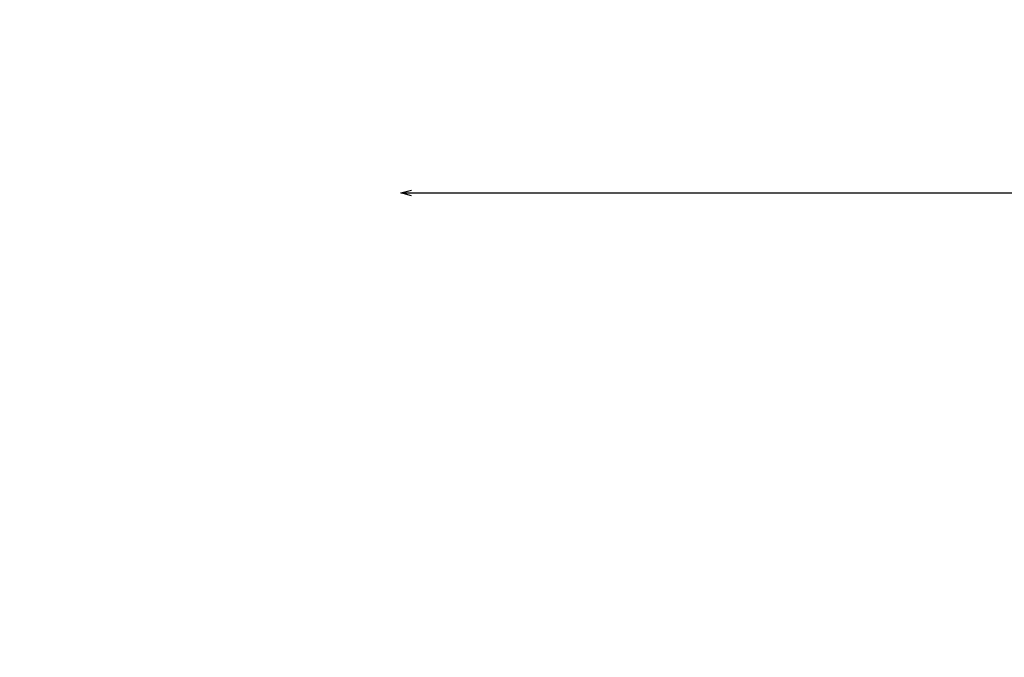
# Model space of a CAD drawing. Extents: x 353029 to 354337, y -5117092 to -5116382.
# Tile 4 of 17: x 353720 to 353859, y -5116930 to -5116840. Entities that reach past the tile are written whole.
import ezdxf
from ezdxf.enums import TextEntityAlignment as Align

# ---------------------------------------------------------------- set-up
doc = ezdxf.new("R2010")
doc.units = 0
doc.header["$MEASUREMENT"] = 0
for name, color, linetype, lineweight in [('B_ANNO_DIM', 7, 'Continuous', 18), ('B_ANNO_TEXT', 7, 'Continuous', 18), ('B_ANNO_TEXT_TITLE', 7, 'Continuous', 40)]:
    doc.layers.add(name, color=color, linetype=linetype, lineweight=lineweight)
doc.styles.add('Annotative', font='calibri.ttf', dxfattribs={"height": 0.0625})
doc.styles.get("Standard").update_dxf_attribs({"font": 'calibri.ttf'})
doc.styles.add('Title', font='calibrib.ttf', dxfattribs={"height": 0.125})
doc.dimstyles.new('Annotative', dxfattribs={"dimscale": 0, "dimtxt": 0.0625, "dimasz": 0.0625, "dimexe": 0.03125, "dimexo": 0.03125, "dimgap": 0.03125, "dimtad": 1, "dimdec": 3, "dimzin": 3, "dimdsep": 46, "dimlunit": 4, "dimtxsty": 'Standard', "dimblk": 'OPEN30', "dimcen": 0.03125, "dimaunit": 1, "dimadec": 0, "dimazin": 3, "dimtfac": 0.75, "dimtdec": 3, "dimtofl": 0, "dimtmove": 0, "dimatfit": 3, "dimldrblk": 'OPEN30', "dimfxl": 1, "dimtfill": 1, "dimfrac": 1, "dimtolj": 1, "dimtzin": 0, "dimarcsym": 0})

# ---------------------------------------------------------------- blocks, each defined once
blk = doc.blocks.new('_Open30')
at = {"color": 0, "linetype": 'ByBlock', "lineweight": -2}
for p, q in [((-1, 0.268), (0, 0)), ((0, 0), (-1, -0.268)), ((0, 0), (-1, 0))]:
    blk.add_line(p, q, dxfattribs=at)
blk = doc.blocks.new('*D77')
at = {"layer": 'B_ANNO_DIM', "color": 0, "lineweight": -2, "transparency": 16777216}
blk.add_line((55.23, 227.59), (237.56, 227.59), dxfattribs=at)
at = {"layer": 'Defpoints', "color": 0, "transparency": 16777216}
for p in [(53.73, 227.59), (239.06, 227.59), (239.06, 227.59)]:
    blk.add_point(p, dxfattribs=at)
at = {"layer": 'B_ANNO_DIM', "color": 0, "lineweight": -2, "transparency": 16777216, "xscale": 1.5, "yscale": 1.5, "zscale": 1.5, "rotation": 180}
blk.add_blockref('_Open30', (53.73, 227.59), dxfattribs=at)
at = {"layer": 'B_ANNO_DIM', "color": 0, "lineweight": -2, "transparency": 16777216, "xscale": 1.5, "yscale": 1.5, "zscale": 1.5}
blk.add_blockref('_Open30', (239.06, 227.59), dxfattribs=at)
at = {"layer": 'B_ANNO_DIM', "color": 0, "transparency": 16777216, "char_height": 1.5, "attachment_point": 5, "bg_fill": 3, "box_fill_scale": 1.25, "bg_fill_color": 256, "bg_fill_true_color": 13158600, "bg_fill_transparency": 0}
for s, insert in [('\\A1;   SPA. AT 8" (MAX.)=', (152.86, 229.36)), ('\\A1;B5     (TOP & BOTTOM)', (152.86, 225.83))]:
    blk.add_mtext(s, dxfattribs=dict(at, insert=insert))
blk = doc.blocks.new('INS_51BARRIER_BASE')
at = {"style": 'Annotative'}
blk.add_attdef('BB1', text='', height=1.5, rotation=90, dxfattribs=at).set_placement((280.626, 196.7036), align=Align.TOP_CENTER)
blk.add_attdef('B4-1', (290.293, 126.1318), '', height=1.5, dxfattribs=at)
at = {"layer": 'B_ANNO_TEXT', "style": 'Annotative'}
for tag, p in [('DIM1', (71.0552, 240.258)), ('DIM3', (180.2809, 240.2695)), ('DIM2', (129.2316, 235.1241)), ('B5-13', (255.9894, 234.3432)), ('B5-14', (256.0256, 228.8243)), ('CS1', (163.3715, 185.5331)), ('CS2', (214.2274, 185.651)), ('B5-4', (37.0539, 151.4629)), ('B5-5', (87.1624, 151.4996)), ('B5-7', (163.115, 151.4825)), ('COL', (319.859, 136.1905)), ('HEEL', (323.6735, 84.7728))]:
    blk.add_attdef(tag, text='', height=1.5, dxfattribs=at).set_placement(p, align=Align.TOP_CENTER)
at = {"layer": 'B_ANNO_TEXT', "lineweight": 30}
for tag, p in [('BS-1', (266.281, 235.5799)), ('BL-1', (280.8454, 235.6113)), ('BS-2', (266.2908, 230.14)), ('BL-2', (280.7989, 230.1194))]:
    blk.add_attdef(tag, text='', height=1.5, dxfattribs=at).set_placement(p, align=Align.TOP_CENTER)
at = {"layer": 'B_ANNO_TEXT', "style": 'Annotative'}
for tag, p in [('SPA3', (141.7286, 228.7723)), ('ST3', (163.4004, 228.7366)), ('B5-11', (28.368, 225.286)), ('B5-12', (144.3456, 225.3007)), ('B5-11', (179.9921, 216.4268)), ('B5-9', (63.3728, 212.0059)), ('B4-7', (78.2017, 212.0038)), ('B4-9', (127.3712, 211.9963)), ('B4-11', (231.5202, 210.5143)), ('B4-6', (59.8465, 196.5508)), ('B4-8', (123.6377, 196.4663)), ('B4-10', (229.2785, 196.1461)), ('B5-8', (53.438, 189.5483)), ('B5-10', (155.9509, 189.5967)), ('B5-6', (117.2528, 155.5678)), ('SPA1', (77.4769, 152.9888)), ('ST1', (91.7233, 153.0463)), ('SPA2', (153.1927, 152.9874)), ('ST2', (167.591, 152.9869)), ('B4-3', (74.8479, 136.3626)), ('B4-5', (159.0417, 136.7413)), ('B4-2', (63.3149, 130.2365)), ('B4-4', (85.7789, 130.229)), ('B5-1', (288.4257, 115.7185)), ('B5-2', (338.9387, 115.0981)), ('B5-3', (342.8062, 90.1035))]:
    blk.add_attdef(tag, p, '', height=1.5, dxfattribs=at)
blk.add_attdef('VD', text='', height=1.5, rotation=90, dxfattribs=at).set_placement((211.8145, 197.7772), align=Align.TOP_CENTER)
at = {"layer": 'B_ANNO_TEXT_TITLE', "style": 'Title'}
blk.add_attdef('TBB', text='', height=3, dxfattribs=at).set_placement((271.4043, 172.5153), align=Align.TOP_CENTER)
at = {"layer": 'B_ANNO_DIM'}
dim = blk.add_linear_dim(base=(239.0555, 227.5939), p1=(53.7254, 227.5939), p2=(239.0555, 227.5939), text='   SPA. AT 8" (MAX.)=\\XB5     (TOP & BOTTOM)', dimstyle='Annotative', dxfattribs=at)
dim.commit()
dim.dimension.update_dxf_attribs({"geometry": '*D77', "text_midpoint": (152.8648, 227.5939), "dimtype": 128})

msp = doc.modelspace()

# ---------------------------------------------------------------- block references
msp.add_blockref('INS_51BARRIER_BASE', (353720.01, -5117092.02))

doc.saveas('drawing.dxf')
